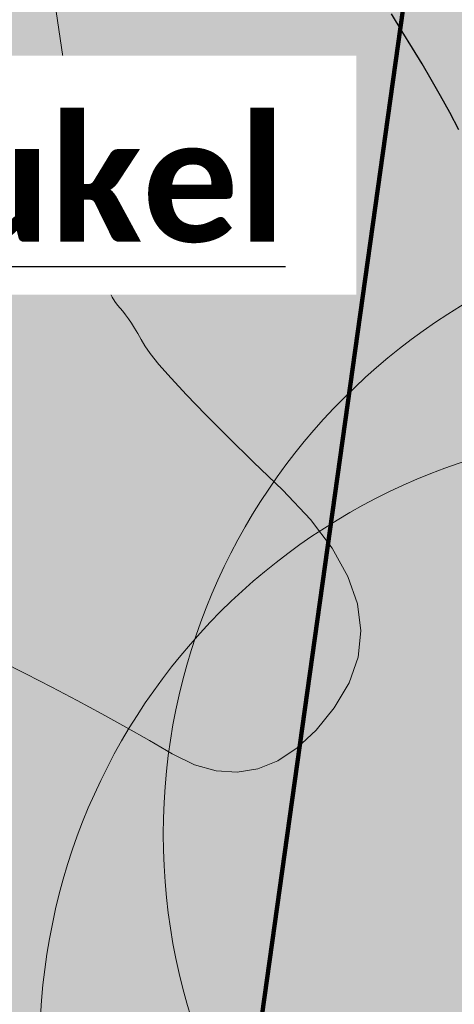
# Model space of a CAD drawing. Header units: metres. Extents: x 730549 to 731755, y 5527678 to 5528494.
# Tile 17 of 207: x 731585.92 to 731588.73, y 5527808.48 to 5527814.86. Entities that reach past the tile are written whole.
import ezdxf
from ezdxf.enums import TextEntityAlignment as Align

# ---------------------------------------------------------------- set-up
doc = ezdxf.new("R2010")
doc.units = ezdxf.units.M
doc.header["$LTSCALE"] = 0.1
doc.layers.add('3d Modell', color=7, linetype='Continuous', transparency=0.4)
doc.layers.add('LA_Planung BÄUME geplant', color=7, linetype='Continuous', transparency=0.8)
for name, color, linetype in [('LA_Planungsumgriff', 7, 'Continuous'), ('Sparten Strom GEPLANT pdf', 7, 'Continuous'), ('Sparten_Glasfaserkabel', 7, 'Continuous'), ('Text Spielgeräteausschreibung', 7, 'Continuous'), ('Wiese und Waldnaab als Hintergrund', 7, 'Continuous')]:
    doc.layers.add(name, color=color, linetype=linetype)
doc.styles.add('Calibri (bold)', font='calibrib.ttf')
doc.styles.add('TheSansSemiLight-Plain', font='txt')
picture_1 = doc.add_image_def('image1.png', size_in_pixel=(2382, 1684))

# ---------------------------------------------------------------- blocks, each defined once
blk = doc.blocks.new('PDF-Seite')
at = {"color": 255, "linetype": 'Continuous', "lineweight": 9, "transparency": 33554687}
blk.add_wipeout([(0, 103.9213), (293.9185, 103.9213), (293.9185, -103.9213), (0, -103.9213)], dxfattribs=at)
at = {"transparency": 33554687}
image = blk.add_image(picture_1, insert=(0, -103.9213), size_in_units=(293.9185, 207.8426), dxfattribs=at)
image.dxf.flags = 7
blk = doc.blocks.new('ABM_1110sadf')
at = {"color": 7, "linetype": 'Continuous', "lineweight": 25, "transparency": 33554687, "flags": 128}
blk.add_lwpolyline([(-0.0008, -0.0008), (0.0008, -0.0008), (0.0008, 0.0008), (-0.0008, 0.0008), (-0.0008, -0.0008)], dxfattribs=at)
blk = doc.blocks.new('Gruppe-2')
at = {"color": 253, "linetype": 'Continuous', "lineweight": 20, "true_color": 0xadadad, "transparency": 33554687, "flags": 128}
blk.add_lwpolyline([(-952.3337, -439.995), (-951.8037, -447.705), (-944.5137, -447.965), (-944.1037, -440.435), (-952.3337, -439.995)], dxfattribs=at)
at = {"color": 253, "true_color": 0xadadad, "transparency": 33554687}
blk.add_blockref('ABM_1110sadf', (-951.8037, -447.705, -520.1423), dxfattribs=at)
blk = doc.blocks.new('Gruppe-3')
at = {"color": 7, "linetype": 'Continuous', "lineweight": 25, "transparency": 33554585, "flags": 128}
blk.add_lwpolyline([(-951.0212, -447.4388), (-951.0803, -447.3264), (-951.1397, -447.2177), (-951.1995, -447.1129), (-951.2596, -447.0118), (-951.3219, -446.9096), (-951.3881, -446.8013), (-951.4582, -446.6871)], dxfattribs=at)
at = {"color": 7, "linetype": 'Continuous', "lineweight": 13, "transparency": 33554585, "flags": 128}
blk.add_lwpolyline([(-953.9986, -450.8761), (-953.8264, -450.9629), (-953.6583, -451.0497), (-953.4942, -451.1363), (-953.3341, -451.2228), (-953.178, -451.3092), (-953.026, -451.3955), (-952.8779, -451.4816), (-952.7338, -451.5523), (-952.5933, -451.5922), (-952.4565, -451.6013), (-952.3235, -451.5795), (-952.1941, -451.5269), (-952.0684, -451.4434), (-951.9463, -451.3292), (-951.828, -451.1841), (-951.7313, -451.0216), (-951.6742, -450.8552), (-951.6566, -450.6848), (-951.6785, -450.5106), (-951.7401, -450.3323), (-951.8411, -450.1502), (-951.9818, -449.964), (-952.162, -449.774), (-952.3509, -449.5913), (-952.5178, -449.4274), (-952.6626, -449.2822), (-952.7853, -449.1558), (-952.886, -449.0481), (-952.9645, -448.9591), (-953.0211, -448.8888), (-953.0555, -448.8373), (-953.0785, -448.7966), (-953.1007, -448.7589), (-953.122, -448.7241), (-953.1425, -448.6923), (-953.1622, -448.6634), (-953.1811, -448.6374), (-953.1991, -448.6144), (-953.2163, -448.5944), (-953.2331, -448.5741), (-953.2498, -448.5505), (-953.2665, -448.5236), (-953.2831, -448.4933), (-953.2997, -448.4596), (-953.3162, -448.4227), (-953.3326, -448.3823), (-953.3491, -448.3386), (-953.3678, -448.2729), (-953.3913, -448.1664), (-953.4194, -448.0191), (-953.4523, -447.831), (-953.4899, -447.6021), (-953.5322, -447.3325), (-953.5792, -447.0221), (-953.631, -446.6708)], dxfattribs=at)
blk = doc.blocks.new('Site Model Opacity Container')
at = {"color": 255, "linetype": 'Continuous', "lineweight": 5, "transparency": 33554585}
blk.add_wipeout([(-902.0886, -384.516), (-896.5606, -388.799), (-893.5636, -391.703), (-885.1136, -401.015), (-850.0795, -459.0117), (-849.9675, -459.3957), (-850.8386, -465.338), (-853.9826, -465.958), (-902.1748, -472.8373), (-946.1748, -476.8373), (-962.1748, -476.8373), (-998.1748, -420.8373), (-998.3616, -413.454), (-991.2746, -397.622), (-990.0686, -396.546)], dxfattribs=at)
at = {"color": 7, "transparency": 33554687}
blk.add_blockref('Gruppe-3', (0, 0), dxfattribs=at)
blk = doc.blocks.new('Geländemodell (2D)')
at = {"color": 31, "true_color": 0xe0cb9d, "transparency": 33554687}
blk.add_blockref('Site Model Opacity Container', (0, 0), dxfattribs=at)
at = {"color": 0, "flags": 1}
for tag in ['IFC_UUID', 'instanceID']:
    blk.add_attdef(tag, (-998.5218, -476.8373), '', height=0.00018, dxfattribs=at)
blk = doc.blocks.new('P_Baum')
at = {"linetype": 'Continuous', "lineweight": 0, "transparency": 33554687}
h = blk.add_hatch(color=53, dxfattribs=at)
edge = h.paths.add_edge_path()
edge.add_arc((0, 0), 5, 0, 360)
at = {"color": 7, "linetype": 'Continuous', "lineweight": 5, "transparency": 33554483}
blk.add_circle((1, 1.7321), 5, dxfattribs=at)
at = {"color": 7, "linetype": 'Continuous', "lineweight": 20, "transparency": 33554687}
blk.add_circle((0, 0), 5, dxfattribs=at)
at = {"color": 58, "true_color": 0x4b5f00, "transparency": 33554687, "style": 'TheSansSemiLight-Plain'}
for tag, p in [('Botanischer_Name', (0.1957, 1.0854)), ('Nummer', (0.1957, -0.5565)), ('Stammumfang', (0.1957, -1.6489))]:
    blk.add_attdef(tag, text='', height=0.5044, dxfattribs=at).set_placement(p, align=Align.TOP_LEFT)
blk = doc.blocks.new('Baum Pflanzung OBST')
at = {"color": 7, "transparency": 33554687, "xscale": 0.2, "yscale": 0.2, "zscale": 0.2}
blk.add_blockref('P_Baum', (0, -0.0085), dxfattribs=at)

msp = doc.modelspace()

# ---------------------------------------------------------------- block references
at = {"layer": 'Sparten Strom GEPLANT pdf', "color": 16, "true_color": 0x800000, "transparency": 33554687}
msp.add_blockref('PDF-Seite', (731393.3973, 5527843.1975), dxfattribs=at)

# ---------------------------------------------------------------- next in the draw order: block references
at = {"layer": 'Sparten_Glasfaserkabel', "color": 7, "transparency": 33554687}
msp.add_blockref('Gruppe-2', (732539.7836, 5528261.585), dxfattribs=at)

# ---------------------------------------------------------------- next in the draw order: block references
at = {"layer": '3d Modell', "color": 31, "true_color": 0xe0cb9d, "transparency": 33554687}
msp.add_blockref('Geländemodell (2D)', (732539.7836, 5528261.585), dxfattribs=at)

# ---------------------------------------------------------------- next in the draw order: wipeouts: each hides what was drawn before it
at = {"color": 255, "linetype": 'Continuous', "lineweight": 5, "transparency": 33554585}
msp.add_wipeout([(731638.3, 5527876.75), (731643.0873, 5527863.0656), (731656.2416, 5527870.5932), (731641.2, 5527880.8), (731625, 5527878.4), (731573.8, 5527870.6), (731547.4, 5527868.6), (731527.8, 5527840.2), (731572.45, 5527776.2), (731580.45, 5527782.55), (731574.8, 5527791.7), (731567.9, 5527803.2), (731561.05, 5527812.9), (731550.6, 5527829.3), (731544.4, 5527839.45), (731544.9, 5527845.95), (731547.9, 5527851.4), (731552.9, 5527856), (731559.1, 5527860.2), (731569.1, 5527864.9), (731572.6, 5527864.65), (731586.55, 5527866.65), (731602.35, 5527868.85), (731623.4, 5527873.5)], dxfattribs=at).dxf.layer = '3d Modell'

# ---------------------------------------------------------------- next in the draw order: hatches: boundary and pattern name
at = {"layer": 'Wiese und Waldnaab als Hintergrund', "linetype": 'Continuous', "lineweight": 0, "true_color": 0xc4d309, "transparency": 33554483}
msp.add_hatch(color=52, dxfattribs=at).paths.add_polyline_path([(731645.5643, 5527857.5329), (731648.867, 5527864.6571), (731649.3828, 5527877.95), (731647.2109, 5527873.7088), (731644.5096, 5527868.9862), (731642.5638, 5527867.465), (731640.3307, 5527865.8117), (731639.379, 5527864.3996), (731636.7278, 5527863.807), (731633.0465, 5527861.6466), (731631.1367, 5527861.5843), (731630.8577, 5527859.5418), (731633.0465, 5527858.6259), (731633.0465, 5527854.945), (731634.6901, 5527852.1153), (731634.9094, 5527851.0327), (731629.0529, 5527848.4791), (731629.1793, 5527851.9133), (731627.9563, 5527853.8918), (731627.9031, 5527855.2944), (731626.593, 5527858.0681), (731624.4196, 5527859.5399), (731622.5893, 5527861.5524), (731621.6523, 5527862.7575), (731619.6316, 5527862.8377), (731618.7164, 5527863.8439), (731616.3756, 5527864.0902), (731612.9523, 5527864.1172), (731610.9424, 5527864.098), (731608.7869, 5527862.6544), (731606.2909, 5527862.4813), (731603.11, 5527862.1325), (731600.8686, 5527862.3897), (731599.8963, 5527862.0819), (731597.5895, 5527862.9355), (731596.6949, 5527862.8374), (731594.9396, 5527863.2485), (731593.6088, 5527863.8922), (731591.3624, 5527863.7616), (731589.6071, 5527864.1728), (731588.0384, 5527863.7995), (731585.8067, 5527863.0518), (731583.7641, 5527863.3308), (731580.0643, 5527863.1263), (731578.5502, 5527862.256), (731574.465, 5527862.8141), (731571.547, 5527860.9851), (731568.6508, 5527858.9573), (731566.276, 5527858.5963), (731562.7859, 5527858.3141), (731560.3758, 5527856.4403), (731556.4843, 5527853.3979), (731555.9942, 5527850.5274), (731557.845, 5527847.4106), (731559.1251, 5527846.7462), (731558.537, 5527844.7703), (731556.7996, 5527842.266), (731556.0044, 5527842.1788), (731554.7544, 5527840.7339), (731550.6558, 5527839.5802), (731549.0121, 5527840.8084), (731545.8882, 5527841.7736), (731542.2251, 5527843.9875), (731540.9463, 5527845.5575), (731537.6076, 5527842.9782), (731535.1334, 5527842.6062), (731532.436, 5527840.6002), (731531.1873, 5527840.0609), (731530.3677, 5527838.3614), (731529.4077, 5527838.8598), (731526.0484, 5527837.3848), (731522.4795, 5527835.9874), (731521.2757, 5527835.956), (731518.4571, 5527834.1379), (731515.8059, 5527833.5454), (731514.2168, 5527834.2765), (731511.8856, 5527833.5179), (731508.7347, 5527832.3031), (731502.8, 5527735.1721), (731587.4, 5527735), (731587, 5527743.2), (731600.4, 5527745), (731608.3946, 5527752.2709), (731632.9436, 5527766.213), (731648.4136, 5527772.8388), (731668.004, 5527780.4195), (731667.6878, 5527783.3022), (731672.7696, 5527784.6643), (731670.3725, 5527791.8457), (731680.6817, 5527795.9942), (731685.0158, 5527799.5881), (731678.4686, 5527800.5803), (731672.2441, 5527803.2175), (731664.8062, 5527806.8283), (731657.1271, 5527811.7203), (731650.9283, 5527816.8753), (731647.6108, 5527821.4409), (731645.6523, 5527826.4573), (731645.0951, 5527830.6214), (731645.8545, 5527836.5394), (731646.7203, 5527839.6524), (731643.2054, 5527845.1017), (731642.516, 5527849.5531), (731640.3997, 5527852.339)])

# ---------------------------------------------------------------- next in the draw order: block references
at = {"layer": 'LA_Planung BÄUME geplant', "color": 7, "transparency": 33554483, "xscale": 4, "yscale": 4, "zscale": 4}
msp.add_blockref('Baum Pflanzung OBST', (731590.0475, 5527808.2307), dxfattribs=at)

# ---------------------------------------------------------------- next in the draw order: wipeouts: each hides what was drawn before it
at = {"color": 255, "linetype": 'Continuous', "lineweight": 9, "transparency": 33554687}
msp.add_wipeout([(731569.0103, 5527813.0779), (731588.0975, 5527813.0779), (731588.0975, 5527814.6273), (731569.0103, 5527814.6273)], dxfattribs=at).dxf.layer = 'Text Spielgeräteausschreibung'

# ---------------------------------------------------------------- next in the draw order: linework, layer by layer
at = {"layer": 'LA_Planungsumgriff', "color": 16, "linetype": 'Continuous', "lineweight": 100, "true_color": 0x800000, "transparency": 33554687, "flags": 128}
msp.add_lwpolyline([(731534.14, 5527840.76), (731589.2272, 5527820.813), (731584.1008, 5527784.2782), (731642.3966, 5527784.8071), (731639.3408, 5527809.1395), (731629.9982, 5527808.4071), (731629.7947, 5527818.9094), (731643.33, 5527816.94), (731644.077, 5527810.1746), (731651.4994, 5527808.1252), (731657.0563, 5527804.4013)], dxfattribs=at)

# ---------------------------------------------------------------- next in the draw order: texts
at = {"layer": 'Text Spielgeräteausschreibung', "color": 7, "transparency": 33554687, "insert": (731569.0103, 5527814.2245), "char_height": 0.803672, "attachment_point": 1, "line_spacing_factor": 1.161386, "style": 'Calibri (bold)'}
msp.add_mtext('{\\LD Doppelschaukel}{\\fCalibri|b0|i0|c0|p0;\\L und }{\\LNestschaukel}', dxfattribs=at)

doc.saveas('drawing.dxf')
